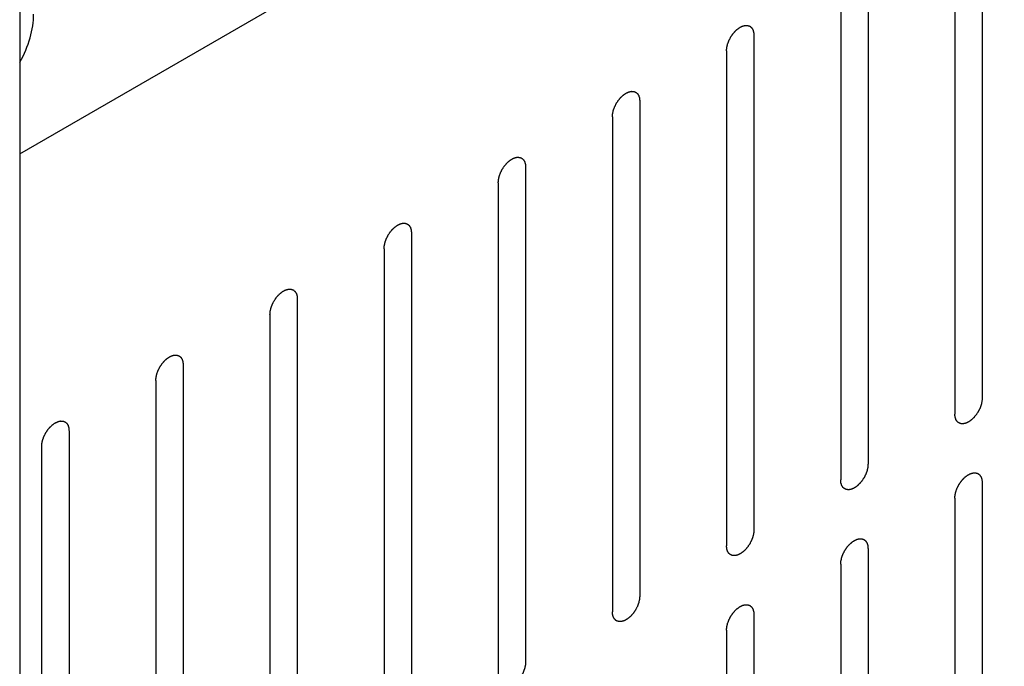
# Model space of a CAD drawing. Header units: inches. Extents: x 5 to 265, y 5 to 171.
# Tile 83 of 212: x 197.99 to 199.9, y 82.36 to 83.61. Entities that reach past the tile are written whole.
import ezdxf

# ---------------------------------------------------------------- set-up
doc = ezdxf.new("R2010")
doc.units = ezdxf.units.IN
doc.header["$LTSCALE"] = 14.96
doc.header["$MEASUREMENT"] = 0
doc.layers.get('0').update_dxf_attribs({"linetype": 'CONTINUOUS'})
doc.layers.add('03_ALL_AXES', color=7, linetype='CONTINUOUS')

msp = doc.modelspace()

# ---------------------------------------------------------------- linework, layer by layer
at = {"color": 7, "linetype": 'Continuous'}
for p, q in [((197.9895, 125.7406), (197.9895, 59.6039)), ((197.9895, 83.3492), (202.2511, 85.8096)), ((199.8558, 83.8351), (199.8558, 82.8757)), ((199.8027, 83.8044), (199.8027, 82.8451)), ((199.6344, 83.7073), (199.6344, 82.7479)), ((199.5814, 83.6767), (199.5814, 82.7173)), ((199.4131, 83.5795), (199.4131, 82.6201)), ((199.3601, 83.5489), (199.3601, 82.5895)), ((199.1918, 83.4517), (199.1918, 82.4923)), ((199.1388, 83.4211), (199.1388, 82.4617)), ((198.9705, 83.3239), (198.9705, 82.3645)), ((198.9174, 83.2933), (198.9174, 82.3339)), ((198.7492, 83.1962), (198.7492, 82.2368)), ((198.6961, 83.1655), (198.6961, 82.2061)), ((198.5278, 83.0684), (198.5278, 82.109)), ((198.4748, 83.0378), (198.4748, 82.0784)), ((198.3065, 82.9406), (198.3065, 81.9812)), ((198.2535, 82.91), (198.2535, 81.9506)), ((198.0852, 82.8128), (198.0852, 81.8534)), ((198.0321, 82.7822), (198.0321, 81.8228)), ((199.8558, 82.7124), (199.8558, 81.753)), ((199.8027, 82.6818), (199.8027, 81.7224)), ((199.6344, 82.5846), (199.6344, 81.6252)), ((199.5814, 82.554), (199.5814, 81.5946)), ((199.4131, 82.4568), (199.4131, 81.4974)), ((199.3601, 82.4262), (199.3601, 81.4668))]:
    msp.add_line(p, q, dxfattribs=at)
for points in [[(199.3601, 83.5489), (199.3601, 83.5494), (199.3602, 83.5504), (199.3603, 83.552), (199.3605, 83.5533), (199.3605, 83.5542), (199.3606, 83.5547), (199.3606, 83.5551), (199.3607, 83.5555), (199.3608, 83.5561), (199.361, 83.557), (199.3613, 83.5584), (199.3617, 83.5598), (199.3619, 83.5607), (199.362, 83.5613), (199.3621, 83.5617), (199.3622, 83.5621), (199.3624, 83.5627), (199.3628, 83.5637), (199.3633, 83.565), (199.3638, 83.5664), (199.3642, 83.5674), (199.3644, 83.568), (199.3645, 83.5684), (199.3647, 83.5688), (199.365, 83.5693), (199.3655, 83.5703), (199.3662, 83.5717), (199.3669, 83.5731), (199.3674, 83.574), (199.3677, 83.5746), (199.3678, 83.575), (199.3681, 83.5754), (199.3684, 83.5759), (199.369, 83.5768), (199.3699, 83.5781), (199.3707, 83.5793), (199.3713, 83.5802), (199.3716, 83.5807), (199.3718, 83.5811), (199.3721, 83.5815), (199.3725, 83.5819), (199.3732, 83.5827), (199.3741, 83.5838), (199.3751, 83.585), (199.3758, 83.5858), (199.3761, 83.5862), (199.3764, 83.5866), (199.3767, 83.5869), (199.3771, 83.5872), (199.3779, 83.5879), (199.3789, 83.5889), (199.3799, 83.5898), (199.3806, 83.5905), (199.3811, 83.5909), (199.3814, 83.5912), (199.3817, 83.5914), (199.3821, 83.5917), (199.3829, 83.5922), (199.384, 83.593), (199.3851, 83.5937), (199.3858, 83.5943), (199.3863, 83.5946), (199.3866, 83.5948), (199.3869, 83.595), (199.3874, 83.5952), (199.3881, 83.5955), (199.3892, 83.596), (199.3903, 83.5965), (199.391, 83.5969), (199.3914, 83.597), (199.3918, 83.5972), (199.3921, 83.5973), (199.3925, 83.5974), (199.3932, 83.5975), (199.3942, 83.5978), (199.3953, 83.598), (199.396, 83.5982), (199.3964, 83.5983), (199.3967, 83.5984), (199.397, 83.5983), (199.3974, 83.5983), (199.398, 83.5983), (199.399, 83.5982), (199.3999, 83.5982), (199.4006, 83.5982), (199.401, 83.5982), (199.4013, 83.5982), (199.4015, 83.5981), (199.4019, 83.5979), (199.4025, 83.5977), (199.4033, 83.5974), (199.4042, 83.5971), (199.4048, 83.5969), (199.4051, 83.5968), (199.4054, 83.5967), (199.4056, 83.5965), (199.4058, 83.5963), (199.4063, 83.5959), (199.407, 83.5953), (199.4077, 83.5947), (199.4082, 83.5943), (199.4084, 83.5941), (199.4087, 83.594), (199.4088, 83.5937), (199.409, 83.5934), (199.4094, 83.5928), (199.4099, 83.592), (199.4104, 83.5912), (199.4107, 83.5907), (199.4109, 83.5903), (199.4111, 83.5901), (199.4112, 83.5898), (199.4113, 83.5894), (199.4115, 83.5887), (199.4118, 83.5877), (199.4122, 83.5867), (199.4124, 83.586), (199.4125, 83.5855), (199.4126, 83.5853), (199.4126, 83.5849), (199.4127, 83.5844), (199.4128, 83.5836), (199.4129, 83.5824), (199.413, 83.5809), (199.4131, 83.58), (199.4131, 83.5795)], [(199.1388, 83.4211), (199.1388, 83.4216), (199.1389, 83.4227), (199.139, 83.4242), (199.1391, 83.4255), (199.1392, 83.4264), (199.1392, 83.427), (199.1393, 83.4273), (199.1394, 83.4278), (199.1395, 83.4283), (199.1397, 83.4293), (199.14, 83.4306), (199.1403, 83.432), (199.1405, 83.433), (199.1407, 83.4335), (199.1408, 83.4339), (199.1409, 83.4343), (199.1411, 83.4349), (199.1415, 83.4359), (199.142, 83.4373), (199.1425, 83.4387), (199.1428, 83.4396), (199.1431, 83.4402), (199.1432, 83.4406), (199.1434, 83.441), (199.1437, 83.4416), (199.1442, 83.4425), (199.1449, 83.4439), (199.1456, 83.4453), (199.146, 83.4463), (199.1463, 83.4468), (199.1465, 83.4472), (199.1468, 83.4476), (199.1471, 83.4481), (199.1477, 83.449), (199.1485, 83.4503), (199.1494, 83.4516), (199.1499, 83.4524), (199.1503, 83.453), (199.1505, 83.4533), (199.1508, 83.4537), (199.1512, 83.4541), (199.1519, 83.4549), (199.1528, 83.4561), (199.1538, 83.4572), (199.1544, 83.458), (199.1548, 83.4584), (199.1551, 83.4588), (199.1554, 83.4591), (199.1558, 83.4595), (199.1565, 83.4601), (199.1576, 83.4611), (199.1586, 83.4621), (199.1593, 83.4627), (199.1597, 83.4631), (199.16, 83.4634), (199.1604, 83.4636), (199.1608, 83.4639), (199.1616, 83.4645), (199.1627, 83.4652), (199.1638, 83.466), (199.1645, 83.4665), (199.165, 83.4668), (199.1653, 83.467), (199.1656, 83.4672), (199.166, 83.4674), (199.1668, 83.4677), (199.1679, 83.4682), (199.1689, 83.4687), (199.1697, 83.4691), (199.1701, 83.4693), (199.1704, 83.4694), (199.1707, 83.4695), (199.1712, 83.4696), (199.1719, 83.4697), (199.1729, 83.47), (199.1739, 83.4702), (199.1747, 83.4704), (199.1751, 83.4705), (199.1754, 83.4706), (199.1757, 83.4705), (199.1761, 83.4705), (199.1767, 83.4705), (199.1777, 83.4705), (199.1786, 83.4704), (199.1793, 83.4704), (199.1797, 83.4704), (199.18, 83.4704), (199.1802, 83.4703), (199.1806, 83.4702), (199.1811, 83.4699), (199.182, 83.4696), (199.1828, 83.4693), (199.1834, 83.4691), (199.1838, 83.469), (199.184, 83.4689), (199.1842, 83.4687), (199.1845, 83.4685), (199.185, 83.4681), (199.1857, 83.4675), (199.1864, 83.467), (199.1868, 83.4666), (199.1871, 83.4663), (199.1873, 83.4662), (199.1875, 83.4659), (199.1877, 83.4656), (199.188, 83.465), (199.1885, 83.4642), (199.189, 83.4634), (199.1894, 83.4629), (199.1896, 83.4625), (199.1898, 83.4623), (199.1899, 83.462), (199.19, 83.4616), (199.1902, 83.4609), (199.1905, 83.4599), (199.1908, 83.4589), (199.1911, 83.4582), (199.1912, 83.4578), (199.1913, 83.4575), (199.1913, 83.4571), (199.1914, 83.4566), (199.1914, 83.4558), (199.1915, 83.4546), (199.1917, 83.4532), (199.1918, 83.4522), (199.1918, 83.4517)], [(198.9174, 83.2933), (198.9175, 83.2938), (198.9176, 83.2949), (198.9177, 83.2964), (198.9178, 83.2977), (198.9179, 83.2986), (198.9179, 83.2992), (198.9179, 83.2996), (198.918, 83.3), (198.9182, 83.3005), (198.9184, 83.3015), (198.9187, 83.3028), (198.919, 83.3042), (198.9192, 83.3052), (198.9194, 83.3057), (198.9194, 83.3061), (198.9196, 83.3066), (198.9198, 83.3071), (198.9202, 83.3081), (198.9207, 83.3095), (198.9212, 83.3109), (198.9215, 83.3118), (198.9217, 83.3124), (198.9219, 83.3128), (198.9221, 83.3132), (198.9224, 83.3138), (198.9228, 83.3148), (198.9235, 83.3161), (198.9242, 83.3175), (198.9247, 83.3185), (198.925, 83.319), (198.9252, 83.3195), (198.9255, 83.3198), (198.9258, 83.3203), (198.9264, 83.3212), (198.9272, 83.3225), (198.928, 83.3238), (198.9286, 83.3247), (198.929, 83.3252), (198.9292, 83.3256), (198.9295, 83.3259), (198.9299, 83.3264), (198.9305, 83.3271), (198.9315, 83.3283), (198.9324, 83.3294), (198.9331, 83.3302), (198.9335, 83.3307), (198.9338, 83.331), (198.9341, 83.3313), (198.9345, 83.3317), (198.9352, 83.3324), (198.9362, 83.3333), (198.9373, 83.3343), (198.938, 83.3349), (198.9384, 83.3353), (198.9387, 83.3356), (198.939, 83.3358), (198.9395, 83.3361), (198.9402, 83.3367), (198.9413, 83.3374), (198.9424, 83.3382), (198.9432, 83.3387), (198.9436, 83.339), (198.944, 83.3393), (198.9443, 83.3394), (198.9447, 83.3396), (198.9455, 83.3399), (198.9465, 83.3404), (198.9476, 83.3409), (198.9484, 83.3413), (198.9488, 83.3415), (198.9491, 83.3417), (198.9494, 83.3417), (198.9498, 83.3418), (198.9506, 83.342), (198.9516, 83.3422), (198.9526, 83.3424), (198.9533, 83.3426), (198.9538, 83.3427), (198.9541, 83.3428), (198.9543, 83.3428), (198.9547, 83.3427), (198.9554, 83.3427), (198.9564, 83.3427), (198.9573, 83.3426), (198.958, 83.3426), (198.9583, 83.3426), (198.9586, 83.3426), (198.9589, 83.3425), (198.9592, 83.3424), (198.9598, 83.3422), (198.9607, 83.3419), (198.9615, 83.3415), (198.9621, 83.3413), (198.9625, 83.3412), (198.9627, 83.3411), (198.9629, 83.3409), (198.9632, 83.3407), (198.9637, 83.3403), (198.9644, 83.3397), (198.965, 83.3392), (198.9655, 83.3388), (198.9658, 83.3385), (198.966, 83.3384), (198.9661, 83.3381), (198.9664, 83.3378), (198.9667, 83.3373), (198.9672, 83.3365), (198.9677, 83.3357), (198.9681, 83.3351), (198.9683, 83.3348), (198.9685, 83.3345), (198.9685, 83.3342), (198.9687, 83.3338), (198.9689, 83.3331), (198.9692, 83.3321), (198.9695, 83.3311), (198.9697, 83.3304), (198.9699, 83.33), (198.97, 83.3297), (198.97, 83.3293), (198.97, 83.3289), (198.9701, 83.328), (198.9702, 83.3268), (198.9703, 83.3254), (198.9704, 83.3244), (198.9705, 83.3239)], [(198.6961, 83.1655), (198.6962, 83.1661), (198.6962, 83.1671), (198.6964, 83.1687), (198.6965, 83.17), (198.6965, 83.1709), (198.6966, 83.1714), (198.6966, 83.1718), (198.6967, 83.1722), (198.6968, 83.1727), (198.6971, 83.1737), (198.6974, 83.1751), (198.6977, 83.1764), (198.6979, 83.1774), (198.698, 83.178), (198.6981, 83.1784), (198.6983, 83.1788), (198.6985, 83.1793), (198.6988, 83.1803), (198.6993, 83.1817), (198.6998, 83.1831), (198.7002, 83.1841), (198.7004, 83.1846), (198.7005, 83.185), (198.7008, 83.1855), (198.701, 83.186), (198.7015, 83.187), (198.7022, 83.1884), (198.7029, 83.1897), (198.7034, 83.1907), (198.7037, 83.1913), (198.7039, 83.1917), (198.7041, 83.1921), (198.7045, 83.1926), (198.7051, 83.1935), (198.7059, 83.1947), (198.7067, 83.196), (198.7073, 83.1969), (198.7076, 83.1974), (198.7079, 83.1978), (198.7082, 83.1981), (198.7085, 83.1986), (198.7092, 83.1994), (198.7102, 83.2005), (198.7111, 83.2016), (198.7118, 83.2024), (198.7122, 83.2029), (198.7124, 83.2032), (198.7128, 83.2035), (198.7132, 83.2039), (198.7139, 83.2046), (198.7149, 83.2055), (198.716, 83.2065), (198.7167, 83.2072), (198.7171, 83.2075), (198.7174, 83.2079), (198.7177, 83.2081), (198.7182, 83.2084), (198.7189, 83.2089), (198.72, 83.2097), (198.7211, 83.2104), (198.7219, 83.2109), (198.7223, 83.2112), (198.7226, 83.2115), (198.723, 83.2116), (198.7234, 83.2118), (198.7241, 83.2122), (198.7252, 83.2127), (198.7263, 83.2132), (198.727, 83.2135), (198.7275, 83.2137), (198.7278, 83.2139), (198.7281, 83.2139), (198.7285, 83.214), (198.7292, 83.2142), (198.7303, 83.2144), (198.7313, 83.2147), (198.732, 83.2148), (198.7324, 83.2149), (198.7327, 83.215), (198.733, 83.215), (198.7334, 83.215), (198.7341, 83.2149), (198.735, 83.2149), (198.736, 83.2149), (198.7366, 83.2149), (198.737, 83.2148), (198.7373, 83.2148), (198.7376, 83.2147), (198.7379, 83.2146), (198.7385, 83.2144), (198.7393, 83.2141), (198.7402, 83.2138), (198.7408, 83.2135), (198.7411, 83.2134), (198.7414, 83.2133), (198.7416, 83.2131), (198.7419, 83.2129), (198.7423, 83.2125), (198.743, 83.212), (198.7437, 83.2114), (198.7442, 83.211), (198.7445, 83.2108), (198.7447, 83.2106), (198.7448, 83.2104), (198.745, 83.21), (198.7454, 83.2095), (198.7459, 83.2087), (198.7464, 83.2079), (198.7468, 83.2073), (198.747, 83.207), (198.7471, 83.2068), (198.7472, 83.2064), (198.7473, 83.206), (198.7476, 83.2053), (198.7479, 83.2043), (198.7482, 83.2033), (198.7484, 83.2026), (198.7485, 83.2022), (198.7486, 83.2019), (198.7487, 83.2015), (198.7487, 83.2011), (198.7488, 83.2002), (198.7489, 83.199), (198.749, 83.1976), (198.7491, 83.1966), (198.7492, 83.1962)], [(198.4748, 83.0378), (198.4748, 83.0383), (198.4749, 83.0393), (198.475, 83.0409), (198.4752, 83.0422), (198.4752, 83.0431), (198.4753, 83.0436), (198.4753, 83.044), (198.4754, 83.0444), (198.4755, 83.045), (198.4757, 83.0459), (198.476, 83.0473), (198.4764, 83.0487), (198.4766, 83.0496), (198.4767, 83.0502), (198.4768, 83.0506), (198.477, 83.051), (198.4771, 83.0516), (198.4775, 83.0525), (198.478, 83.0539), (198.4785, 83.0553), (198.4789, 83.0563), (198.4791, 83.0568), (198.4792, 83.0573), (198.4794, 83.0577), (198.4797, 83.0582), (198.4802, 83.0592), (198.4809, 83.0606), (198.4816, 83.062), (198.4821, 83.0629), (198.4824, 83.0635), (198.4826, 83.0639), (198.4828, 83.0643), (198.4831, 83.0648), (198.4837, 83.0657), (198.4846, 83.0669), (198.4854, 83.0682), (198.486, 83.0691), (198.4863, 83.0696), (198.4866, 83.07), (198.4869, 83.0703), (198.4872, 83.0708), (198.4879, 83.0716), (198.4888, 83.0727), (198.4898, 83.0739), (198.4905, 83.0747), (198.4908, 83.0751), (198.4911, 83.0755), (198.4914, 83.0757), (198.4918, 83.0761), (198.4926, 83.0768), (198.4936, 83.0778), (198.4946, 83.0787), (198.4953, 83.0794), (198.4958, 83.0798), (198.4961, 83.0801), (198.4964, 83.0803), (198.4968, 83.0806), (198.4976, 83.0811), (198.4987, 83.0819), (198.4998, 83.0826), (198.5005, 83.0832), (198.501, 83.0835), (198.5013, 83.0837), (198.5016, 83.0838), (198.5021, 83.084), (198.5028, 83.0844), (198.5039, 83.0849), (198.505, 83.0854), (198.5057, 83.0857), (198.5061, 83.0859), (198.5065, 83.0861), (198.5068, 83.0861), (198.5072, 83.0862), (198.5079, 83.0864), (198.5089, 83.0866), (198.51, 83.0869), (198.5107, 83.087), (198.5111, 83.0871), (198.5114, 83.0872), (198.5117, 83.0872), (198.5121, 83.0872), (198.5127, 83.0872), (198.5137, 83.0871), (198.5147, 83.0871), (198.5153, 83.0871), (198.5157, 83.087), (198.516, 83.0871), (198.5162, 83.0869), (198.5166, 83.0868), (198.5172, 83.0866), (198.518, 83.0863), (198.5189, 83.086), (198.5195, 83.0858), (198.5198, 83.0856), (198.5201, 83.0856), (198.5203, 83.0854), (198.5205, 83.0851), (198.521, 83.0847), (198.5217, 83.0842), (198.5224, 83.0836), (198.5229, 83.0832), (198.5231, 83.083), (198.5234, 83.0828), (198.5235, 83.0826), (198.5237, 83.0823), (198.5241, 83.0817), (198.5246, 83.0809), (198.5251, 83.0801), (198.5254, 83.0795), (198.5256, 83.0792), (198.5258, 83.079), (198.5259, 83.0787), (198.526, 83.0783), (198.5262, 83.0776), (198.5266, 83.0765), (198.5269, 83.0755), (198.5271, 83.0748), (198.5272, 83.0744), (198.5273, 83.0741), (198.5273, 83.0738), (198.5274, 83.0733), (198.5275, 83.0724), (198.5276, 83.0713), (198.5277, 83.0698), (198.5278, 83.0689), (198.5278, 83.0684)], [(198.2535, 82.91), (198.2535, 82.9105), (198.2536, 82.9115), (198.2537, 82.9131), (198.2538, 82.9144), (198.2539, 82.9153), (198.254, 82.9158), (198.254, 82.9162), (198.2541, 82.9166), (198.2542, 82.9172), (198.2544, 82.9181), (198.2547, 82.9195), (198.255, 82.9209), (198.2553, 82.9218), (198.2554, 82.9224), (198.2555, 82.9228), (198.2556, 82.9232), (198.2558, 82.9238), (198.2562, 82.9247), (198.2567, 82.9261), (198.2572, 82.9275), (198.2575, 82.9285), (198.2578, 82.9291), (198.2579, 82.9295), (198.2581, 82.9299), (198.2584, 82.9304), (198.2589, 82.9314), (198.2596, 82.9328), (198.2603, 82.9342), (198.2608, 82.9351), (198.261, 82.9357), (198.2612, 82.9361), (198.2615, 82.9365), (198.2618, 82.937), (198.2624, 82.9379), (198.2632, 82.9392), (198.2641, 82.9404), (198.2647, 82.9413), (198.265, 82.9418), (198.2652, 82.9422), (198.2655, 82.9426), (198.2659, 82.943), (198.2666, 82.9438), (198.2675, 82.9449), (198.2685, 82.9461), (198.2691, 82.9469), (198.2695, 82.9473), (198.2698, 82.9477), (198.2701, 82.948), (198.2705, 82.9483), (198.2712, 82.949), (198.2723, 82.95), (198.2733, 82.9509), (198.274, 82.9516), (198.2744, 82.952), (198.2747, 82.9523), (198.2751, 82.9525), (198.2755, 82.9528), (198.2763, 82.9533), (198.2774, 82.9541), (198.2785, 82.9548), (198.2792, 82.9554), (198.2797, 82.9557), (198.28, 82.9559), (198.2803, 82.956), (198.2807, 82.9563), (198.2815, 82.9566), (198.2826, 82.9571), (198.2836, 82.9576), (198.2844, 82.958), (198.2848, 82.9581), (198.2851, 82.9583), (198.2854, 82.9584), (198.2859, 82.9585), (198.2866, 82.9586), (198.2876, 82.9589), (198.2886, 82.9591), (198.2894, 82.9593), (198.2898, 82.9594), (198.2901, 82.9595), (198.2904, 82.9594), (198.2908, 82.9594), (198.2914, 82.9594), (198.2924, 82.9593), (198.2933, 82.9593), (198.294, 82.9593), (198.2944, 82.9593), (198.2947, 82.9593), (198.2949, 82.9592), (198.2953, 82.959), (198.2959, 82.9588), (198.2967, 82.9585), (198.2975, 82.9582), (198.2981, 82.958), (198.2985, 82.9579), (198.2988, 82.9578), (198.2989, 82.9576), (198.2992, 82.9574), (198.2997, 82.957), (198.3004, 82.9564), (198.3011, 82.9558), (198.3015, 82.9554), (198.3018, 82.9552), (198.302, 82.9551), (198.3022, 82.9548), (198.3024, 82.9545), (198.3027, 82.9539), (198.3032, 82.9531), (198.3038, 82.9523), (198.3041, 82.9518), (198.3043, 82.9514), (198.3045, 82.9512), (198.3046, 82.9509), (198.3047, 82.9505), (198.3049, 82.9498), (198.3052, 82.9488), (198.3055, 82.9478), (198.3058, 82.9471), (198.3059, 82.9466), (198.306, 82.9464), (198.306, 82.946), (198.3061, 82.9455), (198.3061, 82.9447), (198.3062, 82.9435), (198.3064, 82.942), (198.3065, 82.9411), (198.3065, 82.9406)], [(199.8558, 82.8757), (199.8557, 82.8751), (199.8556, 82.8741), (199.8555, 82.8725), (199.8554, 82.8712), (199.8553, 82.8703), (199.8553, 82.8698), (199.8553, 82.8694), (199.8552, 82.869), (199.8551, 82.8685), (199.8548, 82.8675), (199.8545, 82.8661), (199.8542, 82.8648), (199.854, 82.8638), (199.8539, 82.8633), (199.8538, 82.8628), (199.8536, 82.8624), (199.8534, 82.8619), (199.8531, 82.8609), (199.8526, 82.8595), (199.852, 82.8581), (199.8517, 82.8571), (199.8515, 82.8566), (199.8514, 82.8562), (199.8511, 82.8558), (199.8509, 82.8552), (199.8504, 82.8542), (199.8497, 82.8529), (199.849, 82.8515), (199.8485, 82.8505), (199.8482, 82.85), (199.848, 82.8495), (199.8478, 82.8492), (199.8474, 82.8486), (199.8468, 82.8478), (199.846, 82.8465), (199.8452, 82.8452), (199.8446, 82.8443), (199.8443, 82.8438), (199.844, 82.8434), (199.8437, 82.8431), (199.8433, 82.8426), (199.8427, 82.8418), (199.8417, 82.8407), (199.8408, 82.8396), (199.8401, 82.8388), (199.8397, 82.8383), (199.8395, 82.838), (199.8391, 82.8377), (199.8387, 82.8373), (199.838, 82.8366), (199.837, 82.8357), (199.8359, 82.8347), (199.8352, 82.834), (199.8348, 82.8337), (199.8345, 82.8334), (199.8342, 82.8331), (199.8337, 82.8328), (199.833, 82.8323), (199.8319, 82.8316), (199.8308, 82.8308), (199.83, 82.8303), (199.8296, 82.83), (199.8293, 82.8297), (199.8289, 82.8296), (199.8285, 82.8294), (199.8278, 82.829), (199.8267, 82.8285), (199.8256, 82.8281), (199.8249, 82.8277), (199.8244, 82.8275), (199.8241, 82.8273), (199.8238, 82.8273), (199.8234, 82.8272), (199.8227, 82.827), (199.8216, 82.8268), (199.8206, 82.8266), (199.8199, 82.8264), (199.8195, 82.8263), (199.8191, 82.8262), (199.8189, 82.8262), (199.8185, 82.8262), (199.8178, 82.8263), (199.8169, 82.8263), (199.8159, 82.8263), (199.8152, 82.8264), (199.8149, 82.8264), (199.8146, 82.8264), (199.8143, 82.8265), (199.814, 82.8266), (199.8134, 82.8268), (199.8125, 82.8271), (199.8117, 82.8274), (199.8111, 82.8277), (199.8108, 82.8278), (199.8105, 82.8279), (199.8103, 82.8281), (199.81, 82.8283), (199.8095, 82.8287), (199.8089, 82.8292), (199.8082, 82.8298), (199.8077, 82.8302), (199.8074, 82.8304), (199.8072, 82.8306), (199.8071, 82.8309), (199.8069, 82.8312), (199.8065, 82.8317), (199.806, 82.8325), (199.8055, 82.8333), (199.8051, 82.8339), (199.8049, 82.8342), (199.8048, 82.8344), (199.8047, 82.8348), (199.8046, 82.8352), (199.8043, 82.8359), (199.804, 82.8369), (199.8037, 82.8379), (199.8035, 82.8386), (199.8034, 82.839), (199.8032, 82.8393), (199.8032, 82.8397), (199.8032, 82.8401), (199.8031, 82.841), (199.803, 82.8422), (199.8029, 82.8436), (199.8028, 82.8446), (199.8027, 82.8451)], [(198.0321, 82.7822), (198.0322, 82.7827), (198.0323, 82.7838), (198.0324, 82.7853), (198.0325, 82.7866), (198.0326, 82.7875), (198.0326, 82.788), (198.0326, 82.7884), (198.0328, 82.7888), (198.0329, 82.7894), (198.0331, 82.7904), (198.0334, 82.7917), (198.0337, 82.7931), (198.0339, 82.7941), (198.0341, 82.7946), (198.0341, 82.795), (198.0343, 82.7954), (198.0345, 82.796), (198.0349, 82.797), (198.0354, 82.7984), (198.0359, 82.7998), (198.0362, 82.8007), (198.0364, 82.8013), (198.0366, 82.8017), (198.0368, 82.8021), (198.0371, 82.8027), (198.0376, 82.8036), (198.0382, 82.805), (198.0389, 82.8064), (198.0394, 82.8074), (198.0397, 82.8079), (198.0399, 82.8083), (198.0402, 82.8087), (198.0405, 82.8092), (198.0411, 82.8101), (198.0419, 82.8114), (198.0428, 82.8127), (198.0433, 82.8135), (198.0437, 82.814), (198.0439, 82.8144), (198.0442, 82.8148), (198.0446, 82.8152), (198.0452, 82.816), (198.0462, 82.8172), (198.0471, 82.8183), (198.0478, 82.8191), (198.0482, 82.8195), (198.0485, 82.8199), (198.0488, 82.8202), (198.0492, 82.8206), (198.0499, 82.8212), (198.051, 82.8222), (198.052, 82.8232), (198.0527, 82.8238), (198.0531, 82.8242), (198.0534, 82.8245), (198.0538, 82.8247), (198.0542, 82.825), (198.055, 82.8256), (198.056, 82.8263), (198.0571, 82.8271), (198.0579, 82.8276), (198.0583, 82.8279), (198.0587, 82.8281), (198.059, 82.8283), (198.0594, 82.8285), (198.0602, 82.8288), (198.0612, 82.8293), (198.0623, 82.8298), (198.0631, 82.8302), (198.0635, 82.8304), (198.0638, 82.8305), (198.0641, 82.8306), (198.0645, 82.8307), (198.0653, 82.8308), (198.0663, 82.8311), (198.0673, 82.8313), (198.068, 82.8315), (198.0685, 82.8316), (198.0688, 82.8317), (198.0691, 82.8316), (198.0694, 82.8316), (198.0701, 82.8316), (198.0711, 82.8316), (198.072, 82.8315), (198.0727, 82.8315), (198.0731, 82.8315), (198.0733, 82.8315), (198.0736, 82.8314), (198.0739, 82.8313), (198.0745, 82.831), (198.0754, 82.8307), (198.0762, 82.8304), (198.0768, 82.8302), (198.0772, 82.8301), (198.0774, 82.83), (198.0776, 82.8298), (198.0779, 82.8296), (198.0784, 82.8292), (198.0791, 82.8286), (198.0797, 82.8281), (198.0802, 82.8277), (198.0805, 82.8274), (198.0807, 82.8273), (198.0808, 82.827), (198.0811, 82.8267), (198.0814, 82.8261), (198.0819, 82.8253), (198.0824, 82.8245), (198.0828, 82.824), (198.083, 82.8236), (198.0832, 82.8234), (198.0832, 82.8231), (198.0834, 82.8227), (198.0836, 82.822), (198.0839, 82.821), (198.0842, 82.82), (198.0844, 82.8193), (198.0846, 82.8189), (198.0847, 82.8186), (198.0847, 82.8182), (198.0847, 82.8177), (198.0848, 82.8169), (198.0849, 82.8157), (198.0851, 82.8143), (198.0851, 82.8133), (198.0852, 82.8128)], [(199.6344, 82.7479), (199.6344, 82.7474), (199.6343, 82.7463), (199.6342, 82.7448), (199.6341, 82.7435), (199.634, 82.7426), (199.634, 82.742), (199.634, 82.7417), (199.6338, 82.7412), (199.6337, 82.7407), (199.6335, 82.7397), (199.6332, 82.7384), (199.6329, 82.737), (199.6327, 82.736), (199.6325, 82.7355), (199.6325, 82.7351), (199.6323, 82.7346), (199.6321, 82.7341), (199.6317, 82.7331), (199.6312, 82.7317), (199.6307, 82.7303), (199.6304, 82.7294), (199.6302, 82.7288), (199.63, 82.7284), (199.6298, 82.728), (199.6295, 82.7274), (199.629, 82.7265), (199.6283, 82.7251), (199.6277, 82.7237), (199.6272, 82.7227), (199.6269, 82.7222), (199.6267, 82.7217), (199.6264, 82.7214), (199.6261, 82.7209), (199.6255, 82.72), (199.6247, 82.7187), (199.6238, 82.7174), (199.6233, 82.7165), (199.6229, 82.716), (199.6227, 82.7156), (199.6224, 82.7153), (199.622, 82.7149), (199.6214, 82.7141), (199.6204, 82.7129), (199.6195, 82.7118), (199.6188, 82.711), (199.6184, 82.7105), (199.6181, 82.7102), (199.6178, 82.7099), (199.6174, 82.7095), (199.6167, 82.7089), (199.6156, 82.7079), (199.6146, 82.7069), (199.6139, 82.7063), (199.6135, 82.7059), (199.6132, 82.7056), (199.6128, 82.7054), (199.6124, 82.7051), (199.6116, 82.7045), (199.6106, 82.7038), (199.6095, 82.703), (199.6087, 82.7025), (199.6083, 82.7022), (199.6079, 82.7019), (199.6076, 82.7018), (199.6072, 82.7016), (199.6064, 82.7013), (199.6054, 82.7008), (199.6043, 82.7003), (199.6035, 82.6999), (199.6031, 82.6997), (199.6028, 82.6995), (199.6025, 82.6995), (199.6021, 82.6994), (199.6013, 82.6992), (199.6003, 82.699), (199.5993, 82.6988), (199.5985, 82.6986), (199.5981, 82.6985), (199.5978, 82.6984), (199.5975, 82.6985), (199.5972, 82.6985), (199.5965, 82.6985), (199.5955, 82.6985), (199.5946, 82.6986), (199.5939, 82.6986), (199.5935, 82.6986), (199.5932, 82.6986), (199.593, 82.6987), (199.5927, 82.6988), (199.5921, 82.699), (199.5912, 82.6994), (199.5904, 82.6997), (199.5898, 82.6999), (199.5894, 82.7), (199.5892, 82.7001), (199.589, 82.7003), (199.5887, 82.7005), (199.5882, 82.7009), (199.5875, 82.7015), (199.5869, 82.702), (199.5864, 82.7024), (199.5861, 82.7027), (199.5859, 82.7028), (199.5857, 82.7031), (199.5855, 82.7034), (199.5852, 82.704), (199.5847, 82.7048), (199.5842, 82.7056), (199.5838, 82.7061), (199.5836, 82.7064), (199.5834, 82.7067), (199.5834, 82.707), (199.5832, 82.7074), (199.583, 82.7081), (199.5827, 82.7091), (199.5824, 82.7101), (199.5822, 82.7108), (199.582, 82.7112), (199.5819, 82.7115), (199.5819, 82.7119), (199.5819, 82.7124), (199.5818, 82.7132), (199.5817, 82.7144), (199.5815, 82.7158), (199.5815, 82.7168), (199.5814, 82.7173)], [(199.8027, 82.6818), (199.8028, 82.6823), (199.8029, 82.6833), (199.803, 82.6849), (199.8031, 82.6862), (199.8032, 82.6871), (199.8032, 82.6876), (199.8032, 82.688), (199.8033, 82.6884), (199.8035, 82.6889), (199.8037, 82.6899), (199.804, 82.6913), (199.8043, 82.6927), (199.8045, 82.6936), (199.8046, 82.6942), (199.8047, 82.6946), (199.8049, 82.695), (199.8051, 82.6955), (199.8054, 82.6965), (199.806, 82.6979), (199.8065, 82.6993), (199.8068, 82.7003), (199.807, 82.7008), (199.8072, 82.7013), (199.8074, 82.7017), (199.8077, 82.7022), (199.8081, 82.7032), (199.8088, 82.7046), (199.8095, 82.7059), (199.81, 82.7069), (199.8103, 82.7075), (199.8105, 82.7079), (199.8108, 82.7083), (199.8111, 82.7088), (199.8117, 82.7097), (199.8125, 82.7109), (199.8133, 82.7122), (199.8139, 82.7131), (199.8143, 82.7136), (199.8145, 82.714), (199.8148, 82.7143), (199.8152, 82.7148), (199.8158, 82.7156), (199.8168, 82.7167), (199.8177, 82.7179), (199.8184, 82.7187), (199.8188, 82.7191), (199.8191, 82.7195), (199.8194, 82.7197), (199.8198, 82.7201), (199.8205, 82.7208), (199.8215, 82.7217), (199.8226, 82.7227), (199.8233, 82.7234), (199.8237, 82.7238), (199.824, 82.7241), (199.8243, 82.7243), (199.8248, 82.7246), (199.8255, 82.7251), (199.8266, 82.7259), (199.8277, 82.7266), (199.8285, 82.7272), (199.8289, 82.7274), (199.8293, 82.7277), (199.8296, 82.7278), (199.83, 82.728), (199.8308, 82.7284), (199.8318, 82.7289), (199.8329, 82.7294), (199.8337, 82.7297), (199.8341, 82.7299), (199.8344, 82.7301), (199.8347, 82.7301), (199.8351, 82.7302), (199.8358, 82.7304), (199.8369, 82.7306), (199.8379, 82.7309), (199.8386, 82.731), (199.839, 82.7311), (199.8394, 82.7312), (199.8396, 82.7312), (199.84, 82.7312), (199.8407, 82.7312), (199.8416, 82.7311), (199.8426, 82.7311), (199.8433, 82.7311), (199.8436, 82.731), (199.8439, 82.7311), (199.8442, 82.7309), (199.8445, 82.7308), (199.8451, 82.7306), (199.846, 82.7303), (199.8468, 82.73), (199.8474, 82.7298), (199.8477, 82.7296), (199.848, 82.7296), (199.8482, 82.7294), (199.8485, 82.7291), (199.849, 82.7287), (199.8496, 82.7282), (199.8503, 82.7276), (199.8508, 82.7272), (199.8511, 82.727), (199.8513, 82.7268), (199.8514, 82.7266), (199.8516, 82.7263), (199.852, 82.7257), (199.8525, 82.7249), (199.853, 82.7241), (199.8534, 82.7235), (199.8536, 82.7232), (199.8538, 82.723), (199.8538, 82.7227), (199.854, 82.7223), (199.8542, 82.7215), (199.8545, 82.7205), (199.8548, 82.7195), (199.855, 82.7188), (199.8551, 82.7184), (199.8553, 82.7181), (199.8553, 82.7178), (199.8553, 82.7173), (199.8554, 82.7164), (199.8555, 82.7152), (199.8556, 82.7138), (199.8557, 82.7128), (199.8558, 82.7124)], [(199.4131, 82.6201), (199.4131, 82.6196), (199.413, 82.6185), (199.4129, 82.617), (199.4128, 82.6157), (199.4127, 82.6148), (199.4126, 82.6143), (199.4126, 82.6139), (199.4125, 82.6135), (199.4124, 82.6129), (199.4122, 82.6119), (199.4119, 82.6106), (199.4116, 82.6092), (199.4113, 82.6082), (199.4112, 82.6077), (199.4111, 82.6073), (199.411, 82.6069), (199.4108, 82.6063), (199.4104, 82.6053), (199.4099, 82.6039), (199.4094, 82.6026), (199.4091, 82.6016), (199.4088, 82.601), (199.4087, 82.6006), (199.4085, 82.6002), (199.4082, 82.5996), (199.4077, 82.5987), (199.407, 82.5973), (199.4063, 82.5959), (199.4058, 82.5949), (199.4056, 82.5944), (199.4054, 82.594), (199.4051, 82.5936), (199.4048, 82.5931), (199.4042, 82.5922), (199.4034, 82.5909), (199.4025, 82.5897), (199.4019, 82.5888), (199.4016, 82.5883), (199.4014, 82.5879), (199.4011, 82.5875), (199.4007, 82.5871), (199.4, 82.5863), (199.3991, 82.5851), (199.3981, 82.584), (199.3975, 82.5832), (199.3971, 82.5828), (199.3968, 82.5824), (199.3965, 82.5821), (199.3961, 82.5817), (199.3954, 82.5811), (199.3943, 82.5801), (199.3933, 82.5792), (199.3926, 82.5785), (199.3922, 82.5781), (199.3919, 82.5778), (199.3915, 82.5776), (199.3911, 82.5773), (199.3903, 82.5768), (199.3892, 82.576), (199.3881, 82.5752), (199.3874, 82.5747), (199.3869, 82.5744), (199.3866, 82.5742), (199.3863, 82.574), (199.3859, 82.5738), (199.3851, 82.5735), (199.384, 82.573), (199.383, 82.5725), (199.3822, 82.5721), (199.3818, 82.5719), (199.3815, 82.5718), (199.3811, 82.5717), (199.3807, 82.5716), (199.38, 82.5715), (199.379, 82.5712), (199.3779, 82.571), (199.3772, 82.5708), (199.3768, 82.5707), (199.3765, 82.5706), (199.3762, 82.5707), (199.3758, 82.5707), (199.3752, 82.5707), (199.3742, 82.5707), (199.3733, 82.5708), (199.3726, 82.5708), (199.3722, 82.5708), (199.3719, 82.5708), (199.3717, 82.5709), (199.3713, 82.571), (199.3707, 82.5713), (199.3699, 82.5716), (199.369, 82.5719), (199.3684, 82.5721), (199.3681, 82.5722), (199.3678, 82.5723), (199.3677, 82.5725), (199.3674, 82.5727), (199.3669, 82.5731), (199.3662, 82.5737), (199.3655, 82.5743), (199.365, 82.5746), (199.3648, 82.5749), (199.3646, 82.575), (199.3644, 82.5753), (199.3642, 82.5756), (199.3639, 82.5762), (199.3633, 82.577), (199.3628, 82.5778), (199.3625, 82.5783), (199.3623, 82.5787), (199.3621, 82.5789), (199.362, 82.5792), (199.3619, 82.5796), (199.3617, 82.5803), (199.3614, 82.5813), (199.3611, 82.5823), (199.3608, 82.583), (199.3607, 82.5834), (199.3606, 82.5837), (199.3606, 82.5841), (199.3605, 82.5846), (199.3605, 82.5854), (199.3604, 82.5866), (199.3602, 82.5881), (199.3601, 82.589), (199.3601, 82.5895)], [(199.5814, 82.554), (199.5815, 82.5545), (199.5815, 82.5555), (199.5817, 82.5571), (199.5818, 82.5584), (199.5818, 82.5593), (199.5819, 82.5598), (199.5819, 82.5602), (199.582, 82.5606), (199.5821, 82.5612), (199.5824, 82.5621), (199.5827, 82.5635), (199.583, 82.5649), (199.5832, 82.5658), (199.5833, 82.5664), (199.5834, 82.5668), (199.5836, 82.5672), (199.5838, 82.5678), (199.5841, 82.5687), (199.5846, 82.5701), (199.5851, 82.5715), (199.5855, 82.5725), (199.5857, 82.5731), (199.5858, 82.5735), (199.5861, 82.5739), (199.5863, 82.5744), (199.5868, 82.5754), (199.5875, 82.5768), (199.5882, 82.5782), (199.5887, 82.5791), (199.589, 82.5797), (199.5892, 82.5801), (199.5894, 82.5805), (199.5898, 82.581), (199.5903, 82.5819), (199.5912, 82.5832), (199.592, 82.5844), (199.5926, 82.5853), (199.5929, 82.5858), (199.5932, 82.5862), (199.5935, 82.5865), (199.5938, 82.587), (199.5945, 82.5878), (199.5955, 82.5889), (199.5964, 82.5901), (199.5971, 82.5909), (199.5975, 82.5913), (199.5977, 82.5917), (199.5981, 82.5919), (199.5985, 82.5923), (199.5992, 82.593), (199.6002, 82.594), (199.6012, 82.5949), (199.602, 82.5956), (199.6024, 82.596), (199.6027, 82.5963), (199.603, 82.5965), (199.6035, 82.5968), (199.6042, 82.5973), (199.6053, 82.5981), (199.6064, 82.5988), (199.6072, 82.5994), (199.6076, 82.5997), (199.6079, 82.5999), (199.6083, 82.6), (199.6087, 82.6002), (199.6094, 82.6006), (199.6105, 82.6011), (199.6116, 82.6016), (199.6123, 82.6019), (199.6128, 82.6021), (199.6131, 82.6023), (199.6134, 82.6024), (199.6138, 82.6025), (199.6145, 82.6026), (199.6156, 82.6029), (199.6166, 82.6031), (199.6173, 82.6033), (199.6177, 82.6033), (199.618, 82.6034), (199.6183, 82.6034), (199.6187, 82.6034), (199.6194, 82.6034), (199.6203, 82.6033), (199.6213, 82.6033), (199.6219, 82.6033), (199.6223, 82.6033), (199.6226, 82.6033), (199.6229, 82.6032), (199.6232, 82.603), (199.6238, 82.6028), (199.6246, 82.6025), (199.6255, 82.6022), (199.6261, 82.602), (199.6264, 82.6018), (199.6267, 82.6018), (199.6269, 82.6016), (199.6272, 82.6014), (199.6276, 82.601), (199.6283, 82.6004), (199.629, 82.5998), (199.6295, 82.5994), (199.6298, 82.5992), (199.63, 82.5991), (199.6301, 82.5988), (199.6303, 82.5985), (199.6307, 82.5979), (199.6312, 82.5971), (199.6317, 82.5963), (199.6321, 82.5957), (199.6323, 82.5954), (199.6324, 82.5952), (199.6325, 82.5949), (199.6326, 82.5945), (199.6329, 82.5938), (199.6332, 82.5928), (199.6335, 82.5917), (199.6337, 82.591), (199.6338, 82.5906), (199.6339, 82.5904), (199.634, 82.59), (199.634, 82.5895), (199.6341, 82.5887), (199.6342, 82.5875), (199.6343, 82.586), (199.6344, 82.5851), (199.6344, 82.5846)], [(199.1918, 82.4923), (199.1918, 82.4918), (199.1917, 82.4908), (199.1915, 82.4892), (199.1914, 82.4879), (199.1914, 82.487), (199.1913, 82.4865), (199.1913, 82.4861), (199.1912, 82.4857), (199.1911, 82.4851), (199.1909, 82.4842), (199.1905, 82.4828), (199.1902, 82.4814), (199.19, 82.4805), (199.1899, 82.4799), (199.1898, 82.4795), (199.1896, 82.4791), (199.1894, 82.4785), (199.1891, 82.4776), (199.1886, 82.4762), (199.1881, 82.4748), (199.1877, 82.4738), (199.1875, 82.4732), (199.1874, 82.4728), (199.1872, 82.4724), (199.1869, 82.4719), (199.1864, 82.4709), (199.1857, 82.4695), (199.185, 82.4681), (199.1845, 82.4672), (199.1842, 82.4666), (199.184, 82.4662), (199.1838, 82.4658), (199.1835, 82.4653), (199.1829, 82.4644), (199.182, 82.4631), (199.1812, 82.4619), (199.1806, 82.461), (199.1803, 82.4605), (199.18, 82.4601), (199.1797, 82.4598), (199.1794, 82.4593), (199.1787, 82.4585), (199.1778, 82.4574), (199.1768, 82.4562), (199.1761, 82.4554), (199.1758, 82.455), (199.1755, 82.4546), (199.1752, 82.4544), (199.1748, 82.454), (199.174, 82.4533), (199.173, 82.4523), (199.172, 82.4514), (199.1712, 82.4507), (199.1708, 82.4503), (199.1705, 82.45), (199.1702, 82.4498), (199.1698, 82.4495), (199.169, 82.449), (199.1679, 82.4482), (199.1668, 82.4475), (199.166, 82.4469), (199.1656, 82.4466), (199.1653, 82.4464), (199.165, 82.4463), (199.1645, 82.446), (199.1638, 82.4457), (199.1627, 82.4452), (199.1616, 82.4447), (199.1609, 82.4444), (199.1605, 82.4442), (199.1601, 82.444), (199.1598, 82.4439), (199.1594, 82.4438), (199.1587, 82.4437), (199.1577, 82.4434), (199.1566, 82.4432), (199.1559, 82.443), (199.1555, 82.443), (199.1552, 82.4429), (199.1549, 82.4429), (199.1545, 82.4429), (199.1538, 82.4429), (199.1529, 82.443), (199.1519, 82.443), (199.1513, 82.443), (199.1509, 82.443), (199.1506, 82.443), (199.1504, 82.4431), (199.15, 82.4433), (199.1494, 82.4435), (199.1486, 82.4438), (199.1477, 82.4441), (199.1471, 82.4443), (199.1468, 82.4445), (199.1465, 82.4445), (199.1463, 82.4447), (199.1461, 82.4449), (199.1456, 82.4453), (199.1449, 82.4459), (199.1442, 82.4465), (199.1437, 82.4469), (199.1435, 82.4471), (199.1432, 82.4472), (199.1431, 82.4475), (199.1429, 82.4478), (199.1425, 82.4484), (199.142, 82.4492), (199.1415, 82.45), (199.1412, 82.4506), (199.141, 82.4509), (199.1408, 82.4511), (199.1407, 82.4514), (199.1406, 82.4518), (199.1404, 82.4525), (199.14, 82.4535), (199.1397, 82.4545), (199.1395, 82.4553), (199.1394, 82.4557), (199.1393, 82.4559), (199.1393, 82.4563), (199.1392, 82.4568), (199.1391, 82.4576), (199.139, 82.4588), (199.1389, 82.4603), (199.1388, 82.4612), (199.1388, 82.4617)], [(199.3601, 82.4262), (199.3601, 82.4267), (199.3602, 82.4277), (199.3603, 82.4293), (199.3605, 82.4306), (199.3605, 82.4315), (199.3606, 82.432), (199.3606, 82.4324), (199.3607, 82.4328), (199.3608, 82.4334), (199.361, 82.4343), (199.3613, 82.4357), (199.3617, 82.4371), (199.3619, 82.4381), (199.362, 82.4386), (199.3621, 82.439), (199.3622, 82.4394), (199.3624, 82.44), (199.3628, 82.441), (199.3633, 82.4424), (199.3638, 82.4437), (199.3642, 82.4447), (199.3644, 82.4453), (199.3645, 82.4457), (199.3647, 82.4461), (199.365, 82.4467), (199.3655, 82.4476), (199.3662, 82.449), (199.3669, 82.4504), (199.3674, 82.4514), (199.3677, 82.4519), (199.3678, 82.4523), (199.3681, 82.4527), (199.3684, 82.4532), (199.369, 82.4541), (199.3699, 82.4554), (199.3707, 82.4566), (199.3713, 82.4575), (199.3716, 82.458), (199.3718, 82.4584), (199.3721, 82.4588), (199.3725, 82.4592), (199.3732, 82.46), (199.3741, 82.4612), (199.3751, 82.4623), (199.3758, 82.4631), (199.3761, 82.4635), (199.3764, 82.4639), (199.3767, 82.4642), (199.3771, 82.4646), (199.3779, 82.4652), (199.3789, 82.4662), (199.3799, 82.4671), (199.3806, 82.4678), (199.3811, 82.4682), (199.3814, 82.4685), (199.3817, 82.4687), (199.3821, 82.469), (199.3829, 82.4695), (199.384, 82.4703), (199.3851, 82.4711), (199.3858, 82.4716), (199.3863, 82.4719), (199.3866, 82.4721), (199.3869, 82.4723), (199.3874, 82.4725), (199.3881, 82.4728), (199.3892, 82.4733), (199.3903, 82.4738), (199.391, 82.4742), (199.3914, 82.4744), (199.3918, 82.4745), (199.3921, 82.4746), (199.3925, 82.4747), (199.3932, 82.4748), (199.3942, 82.4751), (199.3953, 82.4753), (199.396, 82.4755), (199.3964, 82.4756), (199.3967, 82.4757), (199.397, 82.4756), (199.3974, 82.4756), (199.398, 82.4756), (199.399, 82.4756), (199.3999, 82.4755), (199.4006, 82.4755), (199.401, 82.4755), (199.4013, 82.4755), (199.4015, 82.4754), (199.4019, 82.4753), (199.4025, 82.475), (199.4033, 82.4747), (199.4042, 82.4744), (199.4048, 82.4742), (199.4051, 82.4741), (199.4054, 82.474), (199.4056, 82.4738), (199.4058, 82.4736), (199.4063, 82.4732), (199.407, 82.4726), (199.4077, 82.472), (199.4082, 82.4717), (199.4084, 82.4714), (199.4087, 82.4713), (199.4088, 82.471), (199.409, 82.4707), (199.4094, 82.4701), (199.4099, 82.4693), (199.4104, 82.4685), (199.4107, 82.468), (199.4109, 82.4676), (199.4111, 82.4674), (199.4112, 82.4671), (199.4113, 82.4667), (199.4115, 82.466), (199.4118, 82.465), (199.4122, 82.464), (199.4124, 82.4633), (199.4125, 82.4629), (199.4126, 82.4626), (199.4126, 82.4622), (199.4127, 82.4617), (199.4128, 82.4609), (199.4129, 82.4597), (199.413, 82.4582), (199.4131, 82.4573), (199.4131, 82.4568)], [(198.9705, 82.3645), (198.9704, 82.364), (198.9704, 82.363), (198.9702, 82.3614), (198.9701, 82.3601), (198.97, 82.3592), (198.97, 82.3587), (198.97, 82.3583), (198.9699, 82.3579), (198.9698, 82.3573), (198.9695, 82.3564), (198.9692, 82.355), (198.9689, 82.3536), (198.9687, 82.3527), (198.9686, 82.3521), (198.9685, 82.3517), (198.9683, 82.3513), (198.9681, 82.3508), (198.9678, 82.3498), (198.9673, 82.3484), (198.9668, 82.347), (198.9664, 82.346), (198.9662, 82.3455), (198.9661, 82.345), (198.9658, 82.3446), (198.9656, 82.3441), (198.9651, 82.3431), (198.9644, 82.3417), (198.9637, 82.3403), (198.9632, 82.3394), (198.9629, 82.3388), (198.9627, 82.3384), (198.9625, 82.338), (198.9621, 82.3375), (198.9615, 82.3366), (198.9607, 82.3354), (198.9599, 82.3341), (198.9593, 82.3332), (198.959, 82.3327), (198.9587, 82.3323), (198.9584, 82.332), (198.958, 82.3315), (198.9574, 82.3307), (198.9564, 82.3296), (198.9555, 82.3284), (198.9548, 82.3276), (198.9544, 82.3272), (198.9542, 82.3268), (198.9538, 82.3266), (198.9534, 82.3262), (198.9527, 82.3255), (198.9517, 82.3246), (198.9506, 82.3236), (198.9499, 82.3229), (198.9495, 82.3225), (198.9492, 82.3222), (198.9489, 82.322), (198.9484, 82.3217), (198.9477, 82.3212), (198.9466, 82.3204), (198.9455, 82.3197), (198.9447, 82.3191), (198.9443, 82.3189), (198.944, 82.3186), (198.9436, 82.3185), (198.9432, 82.3183), (198.9425, 82.3179), (198.9414, 82.3174), (198.9403, 82.3169), (198.9396, 82.3166), (198.9391, 82.3164), (198.9388, 82.3162), (198.9385, 82.3162), (198.9381, 82.3161), (198.9374, 82.3159), (198.9363, 82.3157), (198.9353, 82.3154), (198.9346, 82.3153), (198.9342, 82.3152), (198.9338, 82.3151), (198.9336, 82.3151), (198.9332, 82.3151), (198.9325, 82.3151), (198.9316, 82.3152), (198.9306, 82.3152), (198.93, 82.3152), (198.9296, 82.3153), (198.9293, 82.3152), (198.929, 82.3154), (198.9287, 82.3155), (198.9281, 82.3157), (198.9272, 82.316), (198.9264, 82.3163), (198.9258, 82.3165), (198.9255, 82.3167), (198.9252, 82.3167), (198.925, 82.3169), (198.9247, 82.3172), (198.9243, 82.3176), (198.9236, 82.3181), (198.9229, 82.3187), (198.9224, 82.3191), (198.9221, 82.3193), (198.9219, 82.3195), (198.9218, 82.3197), (198.9216, 82.32), (198.9212, 82.3206), (198.9207, 82.3214), (198.9202, 82.3222), (198.9198, 82.3228), (198.9196, 82.3231), (198.9195, 82.3233), (198.9194, 82.3236), (198.9193, 82.324), (198.919, 82.3248), (198.9187, 82.3258), (198.9184, 82.3268), (198.9182, 82.3275), (198.9181, 82.3279), (198.9179, 82.3282), (198.9179, 82.3285), (198.9179, 82.329), (198.9178, 82.3299), (198.9177, 82.3311), (198.9176, 82.3325), (198.9175, 82.3334), (198.9174, 82.3339)]]:
    msp.add_open_spline(points, degree=3, knots=[0, 0, 0, 0, 0.015625, 0.03125, 0.046875, 0.054688, 0.058594, 0.0625, 0.066406, 0.070312, 0.078125, 0.09375, 0.109375, 0.117188, 0.121094, 0.125, 0.128906, 0.132812, 0.140625, 0.15625, 0.171875, 0.179688, 0.183594, 0.1875, 0.191406, 0.195312, 0.203125, 0.21875, 0.234375, 0.242188, 0.246094, 0.25, 0.253906, 0.257812, 0.265625, 0.28125, 0.296875, 0.304688, 0.308594, 0.3125, 0.316406, 0.320312, 0.328125, 0.34375, 0.359375, 0.367188, 0.371094, 0.375, 0.378906, 0.382812, 0.390625, 0.40625, 0.421875, 0.429688, 0.433594, 0.4375, 0.441406, 0.445312, 0.453125, 0.46875, 0.484375, 0.492188, 0.496094, 0.5, 0.503906, 0.507812, 0.515625, 0.53125, 0.546875, 0.554688, 0.558594, 0.5625, 0.566406, 0.570312, 0.578125, 0.59375, 0.609375, 0.617188, 0.621094, 0.625, 0.628906, 0.632812, 0.640625, 0.65625, 0.671875, 0.679688, 0.683594, 0.6875, 0.691406, 0.695312, 0.703125, 0.71875, 0.734375, 0.742188, 0.746094, 0.75, 0.753906, 0.757812, 0.765625, 0.78125, 0.796875, 0.804688, 0.808594, 0.8125, 0.816406, 0.820312, 0.828125, 0.84375, 0.859375, 0.867188, 0.871094, 0.875, 0.878906, 0.882812, 0.890625, 0.90625, 0.921875, 0.929688, 0.933594, 0.9375, 0.941406, 0.945312, 0.953125, 0.96875, 0.984375, 1, 1, 1, 1], dxfattribs=at)
at = {"layer": '03_ALL_AXES', "color": 7, "linetype": 'Continuous'}
msp.add_open_spline([(197.9901, 83.527), (197.9983, 83.542), (198.0111, 83.5723), (198.0166, 83.6049), (198.0166, 83.6203)], degree=3, knots=[0, 0, 0, 0, 0.525452, 1, 1, 1, 1], dxfattribs=at)

doc.saveas('drawing.dxf')
